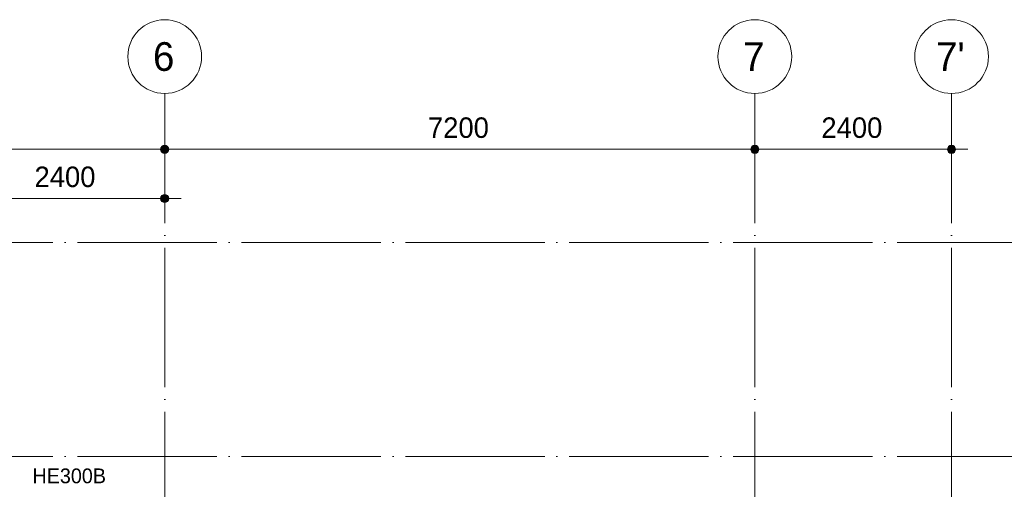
# Model space of a CAD drawing. Header units: millimetres. Extents: x 4517 to 474157, y -4632 to 9900.
# Tile 9 of 114: x 84701 to 96714, y 4171 to 9900. Entities that reach past the tile are written whole.
import ezdxf

# ---------------------------------------------------------------- set-up
doc = ezdxf.new("R2010")
doc.units = ezdxf.units.MM
doc.linetypes.add('WSP_stramienlijn', pattern=[2000, 1700, -150, 0, -150])
for name, color, linetype, lineweight in [('00_maatvoering', 8, 'Continuous', 13), ('00_maatvoering-100', 8, 'Continuous', 13), ('07_stramien', 4, 'Continuous', 13), ('07_stramien - levels', 7, 'Continuous', 13), ('28_hoofddraagconstructies - tags', 7, 'Continuous', 18)]:
    doc.layers.add(name, color=color, linetype=linetype, lineweight=lineweight)
doc.styles.add('Revittext', font='txt', dxfattribs={"height": 250})
doc.styles.add('Revittext_1', font='txt', dxfattribs={"height": 180})
doc.styles.add('Revittext_2', font='txt', dxfattribs={"height": 350})
doc.dimstyles.new('WSP_25_-_transparant', dxfattribs={"dimscale": 304.8, "dimtxt": 252.223969, "dimasz": 1.312336, "dimexe": 0.656168, "dimexo": 0.0625, "dimgap": 0.213255, "dimtad": 1, "dimdec": 0, "dimzin": 0, "dimdsep": 46, "dimtxsty": 'Revittext', "dimblk1": 'DOTSMALL', "dimblk2": 'DOTSMALL', "dimsah": 1, "dimcen": 0.09, "dimdle": 0.656168, "dimazin": 0, "dimtfac": 1, "dimtdec": 4, "dimtix": 1, "dimtmove": 0, "dimatfit": 3, "dimfxl": 0.656168, "dimfxlon": 1, "dimtvp": 1, "dimtolj": 1, "dimtzin": 0, "dimarcsym": 2})

# ---------------------------------------------------------------- blocks, each defined once
blk = doc.blocks.new('Grid - Stramienbol 9_0mm-3500-as B')
at = {"layer": '07_stramien'}
blk.add_circle((12200, 9450), 450, dxfattribs=at)
blk = doc.blocks.new('DIMBLOCK17-as B')
at = {"layer": '00_maatvoering-100'}
h = blk.add_hatch(color=256, dxfattribs=at)
edge = h.paths.add_edge_path()
edge.add_arc((79270, 8319), 50, 0, 360)
h = blk.add_hatch(color=256, dxfattribs=at)
edge = h.paths.add_edge_path()
edge.add_arc((86470, 8319), 50, 0, 360)
for p, q in [((79270, 8519), (79270, 8119)), ((79270, 8319), (79270, 8519)), ((86470, 8519), (86470, 8119)), ((86470, 8319), (86470, 8519)), ((79270, 8319), (86470, 8319))]:
    blk.add_line(p, q, dxfattribs=at)
for centre in [(79270, 8319), (86470, 8319)]:
    blk.add_circle(centre, 50, dxfattribs=at)
at = {"layer": '00_maatvoering-100', "color": 0, "insert": (82482, 8708), "char_height": 250, "width": 931.29, "attachment_point": 1, "line_spacing_factor": 0.931288, "style": 'Revittext'}
blk.add_mtext('7200', dxfattribs=at)
blk = doc.blocks.new('_DotSmall')
at = {"color": 0, "linetype": 'ByBlock', "const_width": 0.5}
blk.add_lwpolyline([(-0.0625, 0, 1), (0.0625, 0, 1)], format="xyb", close=True, dxfattribs=at)
blk = doc.blocks.new('DIMBLOCK18-as B')
at = {"layer": '00_maatvoering-100'}
h = blk.add_hatch(color=256, dxfattribs=at)
edge = h.paths.add_edge_path()
edge.add_arc((86470, 8319), 50, 0, 360)
h = blk.add_hatch(color=256, dxfattribs=at)
edge = h.paths.add_edge_path()
edge.add_arc((93670, 8319), 50, 0, 360)
for p, q in [((86470, 8519), (86470, 8119)), ((86470, 8319), (86470, 8519)), ((93670, 8519), (93670, 8119)), ((93670, 8319), (93670, 8519)), ((86470, 8319), (93870, 8319))]:
    blk.add_line(p, q, dxfattribs=at)
for centre in [(86470, 8319), (93670, 8319)]:
    blk.add_circle(centre, 50, dxfattribs=at)
at = {"layer": '00_maatvoering-100', "color": 0, "insert": (89682, 8708), "char_height": 250, "width": 931.29, "attachment_point": 1, "line_spacing_factor": 0.931288, "style": 'Revittext'}
blk.add_mtext('7200', dxfattribs=at)
blk = doc.blocks.new('DIMBLOCK19-as B')
at = {"layer": '00_maatvoering-100'}
h = blk.add_hatch(color=256, dxfattribs=at)
edge = h.paths.add_edge_path()
edge.add_arc((93670, 8319), 50, 0, 360)
h = blk.add_hatch(color=256, dxfattribs=at)
edge = h.paths.add_edge_path()
edge.add_arc((96070, 8319), 50, 0, 360)
for p, q in [((93670, 8519), (93670, 8119)), ((93670, 8319), (93670, 8519)), ((96070, 8519), (96070, 8119)), ((96070, 8319), (96070, 8519)), ((93470, 8319), (96270, 8319))]:
    blk.add_line(p, q, dxfattribs=at)
for centre in [(93670, 8319), (96070, 8319)]:
    blk.add_circle(centre, 50, dxfattribs=at)
at = {"layer": '00_maatvoering-100', "color": 0, "insert": (94482, 8708), "char_height": 250, "width": 931.29, "attachment_point": 1, "line_spacing_factor": 0.931288, "style": 'Revittext'}
blk.add_mtext('2400', dxfattribs=at)
blk = doc.blocks.new('DIMBLOCK21-as B')
at = {"layer": '00_maatvoering-100'}
h = blk.add_hatch(color=256, dxfattribs=at)
edge = h.paths.add_edge_path()
edge.add_arc((84070, 7719), 50, 0, 360)
h = blk.add_hatch(color=256, dxfattribs=at)
edge = h.paths.add_edge_path()
edge.add_arc((86470, 7719), 50, 0, 360)
for p, q in [((84070, 7919), (84070, 7519)), ((84070, 7719), (84070, 7919)), ((86470, 7919), (86470, 7519)), ((86470, 7719), (86470, 7919)), ((84070, 7719), (86670, 7719))]:
    blk.add_line(p, q, dxfattribs=at)
for centre in [(84070, 7719), (86470, 7719)]:
    blk.add_circle(centre, 50, dxfattribs=at)
at = {"layer": '00_maatvoering-100', "color": 0, "insert": (84882, 8108), "char_height": 250, "width": 931.29, "attachment_point": 1, "line_spacing_factor": 0.931288, "style": 'Revittext'}
blk.add_mtext('2400', dxfattribs=at)

msp = doc.modelspace()

# ---------------------------------------------------------------- linework, layer by layer
at = {"layer": '07_stramien', "linetype": 'WSP_stramienlijn'}
for p, q in [((86470.3, -4583.1), (86470.3, 9000)), ((93670.3, -4583.1), (93670.3, 9000)), ((96070.3, -4583.1), (96070.3, 9000))]:
    msp.add_line(p, q, dxfattribs=at)
at = {"layer": '07_stramien - levels', "linetype": 'WSP_stramienlijn'}
for p, q in [((51404.3, 7180), (99475.5, 7180)), ((51404.3, 4570), (99475.5, 4570))]:
    msp.add_line(p, q, dxfattribs=at)

# ---------------------------------------------------------------- block references
at = {"layer": '07_stramien'}
for p in [(74270.3, 0), (81470.3, 0), (83870.3, 0)]:
    msp.add_blockref('Grid - Stramienbol 9_0mm-3500-as B', p, dxfattribs=at)

# ---------------------------------------------------------------- texts
at = {"layer": '07_stramien', "char_height": 350, "attachment_point": 1, "style": 'Revittext_2'}
for s, insert, width in [('6', (86327.7, 9625.6), 336.709), ('7', (93527.7, 9625.6), 336.709), ("7'", (95881.7, 9625.6), 448.945)]:
    msp.add_mtext(s, dxfattribs=dict(at, insert=insert, width=width))
at = {"layer": '28_hoofddraagconstructies - tags', "lineweight": 13, "insert": (84857.3, 4424.9), "char_height": 180, "width": 1122.362, "attachment_point": 1, "style": 'Revittext_1'}
msp.add_mtext('HE300B', dxfattribs=at)

# ---------------------------------------------------------------- dimensions: what is measured, and where the dimension line sits
at = {"layer": '00_maatvoering'}
for base, p1, p2, override, picture, middle in [((86470.3, 8319.1), (79270.3, 8519.1), (86470.3, 8519.1), {"dimpost": '<>', "dimfxl": 7200}, 'DIMBLOCK17-as B', (82870.3, 8511.8)), ((93670.3, 8319.1), (86470.3, 8519.1), (93670.3, 8519.1), {"dimpost": '<>', "dimfxl": 7200}, 'DIMBLOCK18-as B', (90070.3, 8511.8)), ((96070.3, 8319.1), (93670.3, 8519.1), (96070.3, 8519.1), {"dimpost": '<>', "dimfxl": 2400}, 'DIMBLOCK19-as B', (94870.3, 8511.8)), ((86470.3, 7719.1), (84070.3, 7919.1), (86470.3, 7919.1), {"dimpost": '<>', "dimfxl": 2400}, 'DIMBLOCK21-as B', (85270.3, 7911.8))]:
    dim = msp.add_linear_dim(base=base, p1=p1, p2=p2, dimstyle='WSP_25_-_transparant', override=override, dxfattribs=at)
    dim.commit()
    dim.dimension.update_dxf_attribs({"geometry": picture, "text_midpoint": middle})

doc.saveas('drawing.dxf')
